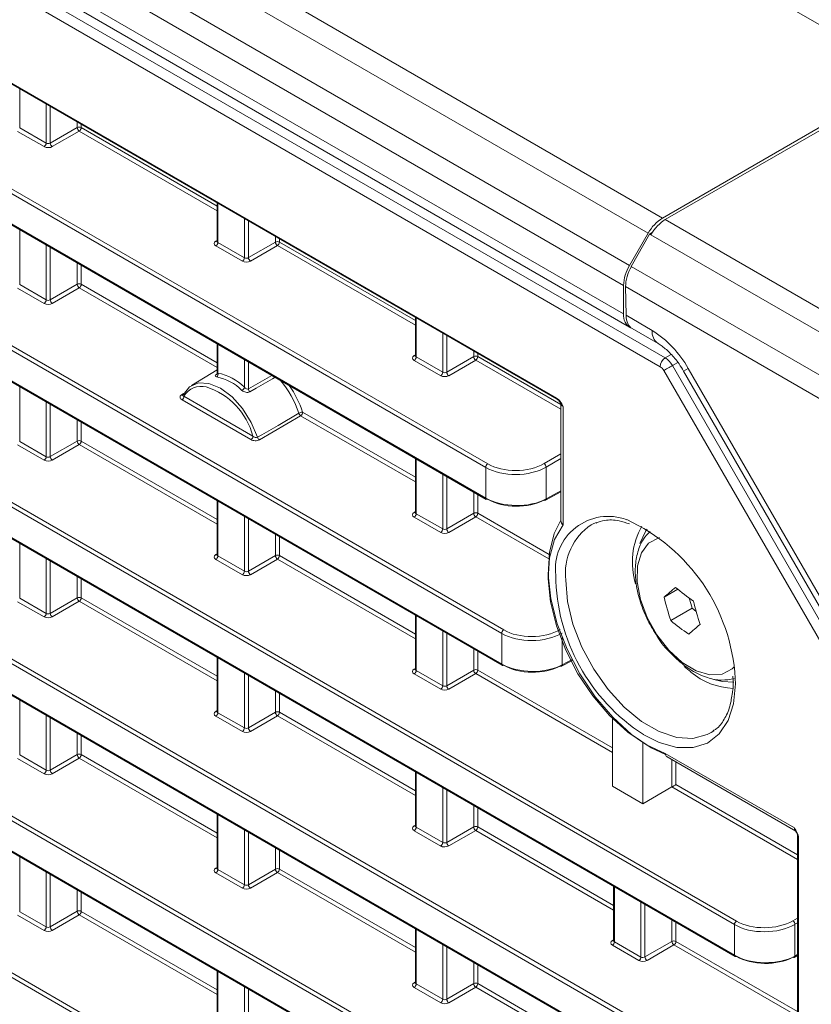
# Model space of a CAD drawing. Header units: millimetres. Extents: x 0 to 1118, y 0 to 864.
# Tile 43 of 156: x 851 to 865, y 270 to 287. Entities that reach past the tile are written whole.
import ezdxf

# ---------------------------------------------------------------- set-up
doc = ezdxf.new("R2010")
doc.units = ezdxf.units.MM

msp = doc.modelspace()

# ---------------------------------------------------------------- linework, layer by layer
at = {"color": 9, "linetype": 'Continuous', "lineweight": 0}
for p, q in [((866.557, 285.645), (771.504, 340.517)), ((862.284, 283.178), (767.231, 338.051)), ((862.034, 282.914), (766.981, 337.787)), ((861.711, 282.354), (766.658, 337.227)), ((861.607, 282.006), (766.555, 336.878)), ((861.607, 281.511), (766.555, 336.384)), ((766.181, 336.252), (862.331, 280.746)), ((862.244, 280.594), (766.095, 336.1)), ((767.896, 333.475), (860.442, 280.049)), ((769.164, 330.907), (859.244, 278.905)), ((859.209, 278.844), (769.129, 330.846)), ((863.535, 270.899), (764.804, 327.895)), ((764.839, 327.956), (863.569, 270.96)), ((764.804, 327.363), (863.535, 270.367)), ((863.535, 268.175), (764.804, 325.171)), ((764.839, 325.232), (863.569, 268.236)), ((764.804, 324.639), (863.535, 267.643)), ((859.487, 275.96), (777.321, 323.393)), ((777.426, 323.413), (859.522, 276.021)), ((777.321, 322.861), (859.487, 275.427)), ((863.535, 265.451), (764.804, 322.447)), ((764.839, 322.508), (863.569, 265.512)), ((764.804, 321.915), (863.535, 264.919)), ((764.839, 319.784), (863.569, 262.788)), ((863.535, 262.727), (764.804, 319.723)), ((793.44, 316.28), (859.209, 278.312)), ((851.106, 285.422), (851.106, 284.744)), ((851.567, 284.478), (851.567, 285.156)), ((851.637, 285.116), (851.637, 284.479)), ((851.106, 284.744), (851.567, 284.478)), ((851.637, 284.479), (852.106, 284.75)), ((852.106, 284.75), (852.106, 284.845)), ((852.176, 284.805), (852.176, 284.75)), ((852.176, 284.75), (854.539, 283.386)), ((851.532, 284.418), (851.071, 284.684)), ((852.141, 284.689), (851.672, 284.418)), ((854.539, 283.305), (852.141, 284.689)), ((854.553, 283.432), (854.553, 282.754)), ((855.014, 282.488), (855.014, 283.166)), ((855.084, 283.126), (855.084, 282.489)), ((862.332, 283.15), (866.836, 280.55)), ((851.106, 282.973), (851.106, 282.02)), ((855.553, 282.76), (855.553, 282.855)), ((862.069, 282.893), (862.091, 282.906)), ((866.588, 280.285), (862.08, 282.887)), ((851.567, 281.754), (851.567, 282.707)), ((851.637, 282.666), (851.637, 281.755)), ((854.517, 282.776), (854.539, 282.789)), ((854.979, 282.428), (854.519, 282.694)), ((854.553, 282.754), (855.014, 282.488)), ((855.084, 282.489), (855.553, 282.76)), ((855.589, 282.699), (855.12, 282.428)), ((857.986, 281.315), (855.589, 282.699)), ((855.623, 282.815), (855.623, 282.76)), ((855.623, 282.76), (857.986, 281.396)), ((852.106, 282.026), (852.106, 282.396)), ((852.176, 282.355), (852.176, 282.026)), ((861.741, 282.336), (866.245, 279.736)), ((851.106, 282.02), (851.567, 281.754)), ((851.637, 281.755), (852.106, 282.026)), ((852.176, 282.026), (854.539, 280.662)), ((866.141, 279.388), (861.642, 281.985)), ((851.532, 281.693), (851.071, 281.959)), ((852.141, 281.965), (851.672, 281.694)), ((854.539, 280.581), (852.141, 281.965)), ((861.65, 281.487), (862.104, 281.225)), ((858, 281.442), (858, 280.764)), ((858.461, 280.498), (858.461, 281.176)), ((858.531, 281.136), (858.531, 280.499)), ((854.553, 280.983), (854.553, 280.482)), ((857.965, 280.786), (857.986, 280.799)), ((859, 280.77), (859, 280.865)), ((859.07, 280.825), (859.07, 280.77)), ((862.331, 280.746), (862.435, 280.808)), ((855.014, 280.236), (855.014, 280.717)), ((855.084, 280.676), (855.084, 280.21)), ((858.427, 280.438), (857.966, 280.704)), ((858, 280.764), (858.461, 280.498)), ((858.531, 280.499), (859, 280.77)), ((859.036, 280.709), (858.567, 280.438)), ((860.517, 279.854), (859.036, 280.709)), ((859.07, 280.77), (860.517, 279.935)), ((862.548, 280.669), (862.456, 280.615)), ((862.456, 280.615), (866.143, 274.228)), ((855.084, 280.21), (855.491, 280.442)), ((865.994, 274.142), (862.306, 280.528)), ((862.729, 280.565), (862.649, 280.519)), ((862.729, 280.565), (866.248, 274.47)), ((851.106, 280.249), (851.106, 279.296)), ((853.92, 280.106), (853.987, 280.146)), ((851.567, 279.03), (851.567, 279.983)), ((851.637, 279.942), (851.637, 279.031)), ((855.127, 279.327), (853.929, 280.019)), ((853.963, 280.08), (855.162, 279.388)), ((856.026, 279.803), (857.986, 278.672)), ((860.554, 279.905), (860.554, 277.845)), ((852.106, 279.302), (852.106, 279.672)), ((852.176, 279.631), (852.176, 279.302)), ((855.991, 279.743), (855.275, 279.324)), ((857.986, 278.591), (855.991, 279.743)), ((851.532, 278.969), (851.071, 279.235)), ((851.106, 279.296), (851.567, 279.03)), ((851.637, 279.031), (852.106, 279.302)), ((852.141, 279.241), (851.672, 278.97)), ((854.539, 277.857), (852.141, 279.241)), ((852.176, 279.302), (854.539, 277.938)), ((860.225, 278.91), (860.517, 279.079)), ((858, 278.993), (858, 278.04)), ((860.517, 278.997), (860.261, 278.849)), ((858.461, 277.774), (858.461, 278.727)), ((859.209, 278.312), (859.209, 278.844)), ((860.261, 278.849), (860.261, 278.297)), ((858.531, 278.686), (858.531, 277.775)), ((859, 278.046), (859, 278.416)), ((860.261, 278.297), (860.517, 278.435)), ((854.553, 278.259), (854.553, 277.306)), ((859.07, 278.375), (859.07, 278.046)), ((857.965, 278.062), (857.986, 278.075)), ((858, 278.04), (858.461, 277.774)), ((858.531, 277.775), (859, 278.046)), ((859.07, 278.046), (860.312, 277.329)), ((855.014, 277.04), (855.014, 277.993)), ((855.084, 277.952), (855.084, 277.041)), ((858.427, 277.713), (857.966, 277.979)), ((859.036, 277.985), (858.567, 277.714)), ((860.304, 277.253), (859.036, 277.985)), ((851.106, 277.525), (851.106, 276.572)), ((855.553, 277.312), (855.553, 277.682)), ((855.623, 277.641), (855.623, 277.312)), ((851.567, 276.306), (851.567, 277.259)), ((851.637, 277.218), (851.637, 276.307)), ((854.517, 277.328), (854.539, 277.341)), ((854.979, 276.979), (854.519, 277.245)), ((854.553, 277.306), (855.014, 277.04)), ((855.084, 277.041), (855.553, 277.312)), ((855.589, 277.251), (855.12, 276.98)), ((857.986, 275.867), (855.589, 277.251)), ((855.623, 277.312), (857.986, 275.948)), ((852.106, 276.578), (852.106, 276.948)), ((852.176, 276.907), (852.176, 276.578)), ((851.532, 276.245), (851.071, 276.511)), ((851.106, 276.572), (851.567, 276.306)), ((851.637, 276.307), (852.106, 276.578)), ((852.141, 276.517), (851.672, 276.246)), ((854.539, 275.133), (852.141, 276.517)), ((852.176, 276.578), (854.539, 275.214)), ((858, 276.269), (858, 275.316)), ((858.461, 275.05), (858.461, 276.003)), ((858.531, 275.962), (858.531, 275.051)), ((859.487, 275.427), (859.487, 275.96)), ((860.539, 275.885), (860.539, 275.412)), ((859, 275.322), (859, 275.692)), ((859.07, 275.651), (859.07, 275.322)), ((854.553, 275.535), (854.553, 274.582)), ((860.539, 275.412), (860.71, 275.505)), ((857.965, 275.338), (857.986, 275.351)), ((858, 275.316), (858.461, 275.05)), ((858.531, 275.051), (859, 275.322)), ((859.07, 275.322), (861.413, 273.969)), ((855.014, 274.316), (855.014, 275.269)), ((855.084, 275.228), (855.084, 274.317)), ((858.427, 274.989), (857.966, 275.255)), ((859.036, 275.261), (858.567, 274.99)), ((861.413, 273.888), (859.036, 275.261)), ((863.548, 275.177), (863.55, 275.082)), ((855.553, 274.588), (855.553, 274.958)), ((851.106, 274.801), (851.106, 273.848)), ((855.623, 274.917), (855.623, 274.588)), ((854.517, 274.604), (854.539, 274.617)), ((851.567, 273.582), (851.567, 274.535)), ((851.637, 274.494), (851.637, 273.583)), ((854.979, 274.255), (854.519, 274.521)), ((854.553, 274.582), (855.014, 274.316)), ((855.084, 274.317), (855.553, 274.588)), ((855.589, 274.527), (855.12, 274.256)), ((857.986, 273.143), (855.589, 274.527)), ((855.623, 274.588), (857.986, 273.224)), ((852.106, 273.854), (852.106, 274.224)), ((852.176, 274.183), (852.176, 273.853)), ((851.532, 273.521), (851.071, 273.787)), ((851.106, 273.848), (851.567, 273.582)), ((851.637, 273.583), (852.106, 273.854)), ((852.141, 273.793), (851.672, 273.522)), ((854.539, 272.409), (852.141, 273.793)), ((852.176, 273.853), (854.539, 272.49)), ((862.331, 273.875), (864.578, 272.578)), ((862.447, 273.291), (862.447, 273.766)), ((862.518, 273.725), (862.518, 273.332)), ((858, 273.545), (858, 272.592)), ((858.461, 272.326), (858.461, 273.279)), ((864.632, 272.03), (862.447, 273.291)), ((862.518, 273.332), (864.632, 272.111)), ((858.531, 273.238), (858.531, 272.327)), ((859, 272.598), (859, 272.968)), ((859.07, 272.927), (859.07, 272.598)), ((854.553, 272.811), (854.553, 271.858)), ((857.965, 272.614), (857.986, 272.627)), ((858, 272.592), (858.461, 272.326)), ((858.531, 272.327), (859, 272.598)), ((859.07, 272.598), (861.433, 271.234)), ((855.014, 271.592), (855.014, 272.545)), ((855.084, 272.504), (855.084, 271.593)), ((858.427, 272.265), (857.966, 272.531)), ((859.036, 272.537), (858.567, 272.266)), ((861.433, 271.153), (859.036, 272.537)), ((864.647, 272.41), (864.647, 229.435)), ((855.553, 271.864), (855.553, 272.234)), ((851.106, 272.077), (851.106, 271.124)), ((855.623, 272.193), (855.623, 271.864)), ((854.517, 271.88), (854.539, 271.893)), ((851.567, 270.858), (851.567, 271.811)), ((851.637, 271.77), (851.637, 270.859)), ((854.979, 271.531), (854.519, 271.797)), ((854.553, 271.858), (855.014, 271.592)), ((855.084, 271.593), (855.553, 271.864)), ((855.589, 271.803), (855.12, 271.532)), ((857.986, 270.419), (855.589, 271.803)), ((855.623, 271.864), (857.986, 270.5)), ((861.448, 271.555), (861.448, 270.602)), ((852.106, 271.13), (852.106, 271.499)), ((852.176, 271.459), (852.176, 271.129)), ((861.908, 270.336), (861.908, 271.289)), ((861.979, 271.248), (861.979, 270.337)), ((851.532, 270.797), (851.071, 271.063)), ((851.106, 271.124), (851.567, 270.858)), ((851.637, 270.859), (852.106, 271.13)), ((852.141, 271.069), (851.672, 270.798)), ((854.539, 269.685), (852.141, 271.069)), ((852.176, 271.129), (854.539, 269.766)), ((862.447, 270.608), (862.447, 270.978)), ((862.518, 270.937), (862.518, 270.608)), ((863.535, 270.367), (863.535, 270.899)), ((864.551, 270.965), (864.632, 271.012)), ((864.632, 270.931), (864.586, 270.904)), ((864.586, 270.904), (864.586, 270.352)), ((858, 270.821), (858, 269.868)), ((858.461, 269.602), (858.461, 270.555)), ((858.531, 270.514), (858.531, 269.603)), ((861.412, 270.624), (861.433, 270.637)), ((861.874, 270.275), (861.413, 270.541)), ((861.448, 270.602), (861.908, 270.336)), ((861.979, 270.337), (862.447, 270.608)), ((862.483, 270.547), (862.014, 270.276)), ((864.632, 269.306), (862.483, 270.547)), ((862.518, 270.608), (864.632, 269.387)), ((864.586, 270.352), (864.632, 270.377)), ((859, 269.874), (859, 270.244)), ((859.07, 270.203), (859.07, 269.874)), ((854.553, 270.087), (854.553, 269.134)), ((857.965, 269.89), (857.986, 269.903)), ((858, 269.868), (858.461, 269.602)), ((858.531, 269.603), (859, 269.874)), ((859.07, 269.874), (861.433, 268.51)), ((855.014, 268.868), (855.014, 269.821)), ((855.084, 269.78), (855.084, 268.869)), ((858.427, 269.541), (857.966, 269.807)), ((859.036, 269.813), (858.567, 269.542)), ((861.433, 268.429), (859.036, 269.813))]:
    msp.add_line(p, q, dxfattribs=at)
at = {"color": 7, "linetype": 'Continuous', "lineweight": 15}
for p, q in [((766.658, 336.155), (861.711, 281.282)), ((767.906, 333.452), (860.453, 280.027)), ((764.814, 327.34), (863.545, 270.344)), ((764.814, 324.616), (863.545, 267.62)), ((777.381, 322.809), (859.498, 275.405)), ((764.814, 321.892), (863.545, 264.896)), ((793.501, 316.228), (859.22, 278.289)), ((862.284, 283.178), (866.557, 285.645)), ((866.548, 285.584), (862.332, 283.15)), ((854.539, 283.441), (854.539, 282.775)), ((861.711, 282.354), (862.034, 282.914)), ((862.059, 282.9), (861.741, 282.336)), ((862.059, 282.9), (862.104, 282.925)), ((862.069, 282.893), (862.059, 282.9)), ((862.08, 282.887), (862.069, 282.893)), ((854.539, 282.776), (854.537, 282.769)), ((861.607, 281.511), (861.607, 282.006)), ((861.65, 281.487), (861.642, 281.985)), ((857.986, 281.451), (857.986, 280.785)), ((861.758, 281.255), (862.207, 280.996)), ((854.539, 280.991), (854.539, 280.48)), ((857.986, 280.786), (857.984, 280.779)), ((854.539, 280.537), (854.091, 280.266)), ((862.649, 280.519), (866.168, 274.424)), ((853.942, 280.102), (853.942, 280.101)), ((860.517, 279.955), (860.517, 277.925)), ((857.986, 279.001), (857.986, 278.061)), ((860.249, 278.274), (860.517, 278.418)), ((854.539, 278.267), (854.539, 277.327)), ((857.986, 278.061), (857.984, 278.055)), ((854.539, 277.327), (854.537, 277.321)), ((862.312, 276.588), (862.55, 276.726)), ((862.746, 276.576), (862.797, 276.396)), ((862.426, 276.182), (862.797, 276.396)), ((862.797, 276.396), (862.868, 276.342)), ((857.986, 276.277), (857.986, 275.337)), ((854.539, 275.543), (854.539, 274.603)), ((860.528, 275.389), (860.717, 275.491)), ((857.986, 275.337), (857.984, 275.331)), ((862.777, 275.289), (862.661, 275.384)), ((863.507, 275.218), (863.513, 275.133)), ((854.539, 274.603), (854.537, 274.597)), ((861.413, 273.306), (861.413, 274.51)), ((863.129, 274.236), (863.176, 274.267)), ((861.943, 274.062), (861.943, 273)), ((862.363, 273.814), (864.603, 272.521)), ((857.986, 273.553), (857.986, 272.613)), ((861.413, 273.306), (861.943, 273)), ((862.447, 273.291), (861.943, 273)), ((854.539, 272.819), (854.539, 271.879)), ((857.986, 272.613), (857.984, 272.607)), ((864.632, 272.43), (864.632, 229.455)), ((854.539, 271.879), (854.537, 271.873)), ((861.433, 271.563), (861.433, 270.623)), ((857.986, 270.829), (857.986, 269.889)), ((861.433, 270.623), (861.432, 270.617)), ((864.575, 270.329), (864.632, 270.36)), ((854.539, 270.095), (854.539, 269.155)), ((857.986, 269.889), (857.984, 269.883))]:
    msp.add_line(p, q, dxfattribs=at)
at = {"color": 9, "linetype": 'Continuous', "lineweight": 0, "flags": 128}
for points in [[(862.306, 280.528), (862.32, 280.536), (862.337, 280.546), (862.355, 280.557), (862.376, 280.568), (862.397, 280.58), (862.417, 280.592), (862.437, 280.604), (862.456, 280.615)], [(855.546, 280.41), (855.503, 280.386), (855.216, 280.221), (855.107, 280.159)], [(855.242, 279.367), (855.314, 279.408), (855.6, 279.575), (855.959, 279.785)], [(860.554, 277.845), (860.408, 277.59), (860.321, 277.274), (860.298, 276.91), (860.338, 276.511), (860.44, 276.092), (860.601, 275.668), (860.814, 275.257), (861.071, 274.873), (861.363, 274.531), (861.678, 274.244), (862.005, 274.023), (862.331, 273.875)], [(862.233, 277.625), (862.218, 277.621), (862.042, 277.529), (861.916, 277.361), (861.847, 277.131), (861.842, 276.854), (861.9, 276.547), (862.016, 276.233), (862.185, 275.933), (862.392, 275.667), (862.626, 275.454)], [(860.6, 276.886), (860.632, 276.513), (860.727, 276.119), (860.882, 275.722), (861.088, 275.339), (861.337, 274.986), (861.619, 274.678), (861.92, 274.43), (862.228, 274.252), (862.53, 274.152), (862.811, 274.135), (863.061, 274.2), (863.129, 274.236)], [(862.626, 275.454), (862.869, 275.307), (863.106, 275.237), (863.319, 275.249), (863.495, 275.342), (863.531, 275.376)], [(863.55, 275.082), (863.518, 274.737), (863.423, 274.444), (863.27, 274.213), (863.064, 274.055), (862.814, 273.976), (862.53, 273.979), (862.224, 274.064), (861.95, 274.202)]]:
    msp.add_lwpolyline(points, dxfattribs=at)
at = {"color": 7, "linetype": 'Continuous', "lineweight": 15, "flags": 128}
for points in [[(853.953, 280.111), (854.061, 280.245), (854.214, 280.311), (854.397, 280.302), (854.598, 280.22), (854.798, 280.071), (854.981, 279.867), (855.134, 279.626), (855.242, 279.367)], [(862.333, 273.853), (862.087, 273.973), (861.747, 274.205), (861.419, 274.504), (861.115, 274.859), (860.846, 275.258), (860.623, 275.685), (860.453, 276.126), (860.343, 276.563), (860.297, 276.98), (860.317, 277.363), (860.401, 277.696), (860.517, 277.925)], [(861.135, 277.889), (861.088, 277.869), (861.045, 277.847)], [(862.015, 277.772), (861.991, 277.739), (861.891, 277.523)], [(863.175, 275.16), (863.32, 275.121), (863.522, 275.111)], [(862.447, 273.291), (862.455, 273.296), (862.464, 273.301), (862.473, 273.306), (862.483, 273.311), (862.492, 273.317), (862.502, 273.322), (862.51, 273.327), (862.518, 273.332)]]:
    msp.add_lwpolyline(points, dxfattribs=at)
at = {"color": 9, "linetype": 'Continuous', "lineweight": 0}
for centre, radius, start, end in [((852.141, 284.681), 0.077, 62.6565, 116.7662), ((852.185, 284.755), 0.0793, 183.5222, 236.4778), ((852.099, 284.753), 0.077, 303.2297, 357.3477), ((851.49, 284.482), 0.077, 303.2297, 357.3477), ((851.716, 284.484), 0.0793, 183.5222, 236.4778), ((854.533, 282.799), 0.0279, 236.5278, 281.5634), ((854.476, 282.758), 0.077, 303.2297, 357.3477), ((855.588, 282.691), 0.077, 62.6565, 116.7662), ((855.632, 282.765), 0.0793, 183.5222, 236.4778), ((855.546, 282.763), 0.077, 303.2297, 357.3477), ((854.937, 282.492), 0.077, 303.2297, 357.3477), ((855.163, 282.494), 0.0793, 183.5222, 236.4778), ((852.141, 281.957), 0.077, 62.6565, 116.7662), ((852.185, 282.031), 0.0793, 183.5222, 236.4778), ((852.099, 282.029), 0.077, 303.2297, 357.3477), ((851.49, 281.758), 0.077, 303.2297, 357.3477), ((851.716, 281.76), 0.0793, 183.5222, 236.4778), ((862.355, 281.2), 0.252, 174.4386, 233.6285), ((861.149, 279.695), 1.803, 28.8556, 58.0453), ((857.98, 280.809), 0.0279, 236.5278, 281.5634), ((859.035, 280.701), 0.077, 62.6565, 116.7662), ((857.924, 280.768), 0.077, 303.2297, 357.3477), ((859.079, 280.775), 0.0793, 183.5222, 236.4778), ((858.993, 280.773), 0.077, 303.2297, 357.3477), ((862.436, 280.585), 0.193, 123.2297, 177.3477), ((854.495, 280.466), 0.0604, 305.9949, 15.9348), ((858.384, 280.502), 0.077, 303.2297, 357.3477), ((858.611, 280.504), 0.0793, 183.5222, 236.4778), ((853.936, 280.129), 0.0278, 236.2774, 281.5694), ((854.264, 279.904), 0.349, 75.5856, 149.5916), ((854.915, 280.273), 0.106, 301.2937, 339.586), ((855.164, 280.215), 0.0802, 183.467, 223.9881), ((853.886, 280.084), 0.077, 303.2297, 357.3477), ((860.467, 280.047), 0.0245, 173.623, 236.4822), ((856.031, 279.657), 0.146, 91.9326, 119.4188), ((856.035, 279.809), 0.0798, 197.8928, 236.6473), ((855.949, 279.807), 0.077, 303.2297, 357.3477), ((852.141, 279.233), 0.077, 62.6565, 116.7662), ((852.185, 279.307), 0.0793, 183.5222, 236.4778), ((852.099, 279.305), 0.077, 303.2297, 357.3477), ((855.085, 279.392), 0.077, 303.2297, 357.3477), ((855.319, 279.391), 0.0799, 197.5536, 236.6252), ((851.49, 279.034), 0.077, 303.2297, 357.3477), ((851.716, 279.036), 0.0793, 183.5222, 236.4778), ((859.286, 278.841), 0.077, 123.2297, 177.3477), ((860.181, 278.844), 0.0793, 3.5222, 56.4778), ((859.233, 278.309), 0.024, 172.814, 235.8738), ((860.236, 278.294), 0.0244, 302.6721, 6.5147), ((857.98, 278.085), 0.0279, 236.5278, 281.5634), ((857.924, 278.044), 0.077, 303.2297, 357.3477), ((859.035, 277.977), 0.077, 62.6565, 116.7662), ((859.079, 278.051), 0.0793, 183.5222, 236.4778), ((858.993, 278.049), 0.077, 303.2297, 357.3477), ((861.341, 277.074), 0.92, 69.5119, 186.4599), ((858.384, 277.778), 0.077, 303.2297, 357.3477), ((858.611, 277.78), 0.0793, 183.5222, 236.4778), ((861.626, 276.995), 1.032, 124.2809, 186.0806), ((854.533, 277.351), 0.0279, 236.5278, 281.5634), ((854.476, 277.31), 0.077, 303.2297, 357.3477), ((855.588, 277.243), 0.077, 62.6565, 116.7662), ((855.632, 277.317), 0.0793, 183.5222, 236.4778), ((855.546, 277.315), 0.077, 303.2297, 357.3477), ((854.937, 277.044), 0.077, 303.2297, 357.3477), ((855.163, 277.046), 0.0793, 183.5222, 236.4778), ((852.141, 276.509), 0.077, 62.6565, 116.7662), ((852.185, 276.583), 0.0793, 183.5222, 236.4778), ((852.099, 276.581), 0.077, 303.2297, 357.3477), ((851.49, 276.31), 0.077, 303.2297, 357.3477), ((851.716, 276.312), 0.0793, 183.5222, 236.4778), ((859.564, 275.956), 0.077, 123.2297, 177.3477), ((857.98, 275.361), 0.0279, 236.5278, 281.5634), ((857.924, 275.32), 0.077, 303.2297, 357.3477), ((859.035, 275.253), 0.077, 62.6565, 116.7662), ((859.079, 275.327), 0.0793, 183.5222, 236.4778), ((858.993, 275.325), 0.077, 303.2297, 357.3477), ((859.511, 275.424), 0.024, 172.814, 235.8738), ((860.514, 275.41), 0.0244, 302.6721, 6.5147), ((858.384, 275.054), 0.077, 303.2297, 357.3477), ((858.611, 275.056), 0.0793, 183.5222, 236.4778), ((854.533, 274.627), 0.0279, 236.5278, 281.5634), ((854.476, 274.586), 0.077, 303.2297, 357.3477), ((855.588, 274.519), 0.077, 62.6565, 116.7662), ((855.632, 274.593), 0.0793, 183.5222, 236.4778), ((855.546, 274.591), 0.077, 303.2297, 357.3477), ((854.937, 274.32), 0.077, 303.2297, 357.3477), ((855.163, 274.322), 0.0793, 183.5222, 236.4778), ((852.141, 273.785), 0.077, 62.6565, 116.7662), ((852.185, 273.859), 0.0793, 183.5222, 236.4778), ((852.099, 273.857), 0.077, 303.2297, 357.3477), ((851.49, 273.586), 0.077, 303.2297, 357.3477), ((851.716, 273.588), 0.0793, 183.5222, 236.4778), ((857.98, 272.637), 0.0279, 236.5278, 281.5634), ((857.924, 272.596), 0.077, 303.2297, 357.3477), ((859.035, 272.529), 0.077, 62.6565, 116.7662), ((859.079, 272.603), 0.0793, 183.5222, 236.4778), ((858.993, 272.601), 0.077, 303.2297, 357.3477), ((864.657, 272.432), 0.0246, 184.1832, 246.3224), ((858.384, 272.33), 0.077, 303.2297, 357.3477), ((858.611, 272.332), 0.0793, 183.5222, 236.4778), ((854.533, 271.903), 0.0279, 236.5278, 281.5634), ((854.476, 271.862), 0.077, 303.2297, 357.3477), ((855.588, 271.795), 0.077, 62.6565, 116.7662), ((855.632, 271.869), 0.0793, 183.5222, 236.4778), ((855.546, 271.867), 0.077, 303.2297, 357.3477), ((854.937, 271.596), 0.077, 303.2297, 357.3477), ((855.163, 271.598), 0.0793, 183.5222, 236.4778), ((852.141, 271.061), 0.077, 62.6565, 116.7662), ((852.185, 271.135), 0.0793, 183.5222, 236.4778), ((852.099, 271.133), 0.077, 303.2297, 357.3477), ((851.49, 270.862), 0.077, 303.2297, 357.3477), ((851.716, 270.864), 0.0793, 183.5222, 236.4778), ((863.612, 270.896), 0.077, 123.2297, 177.3477), ((864.507, 270.899), 0.0793, 3.5222, 56.4778), ((861.427, 270.647), 0.0279, 236.5278, 281.5634), ((861.371, 270.606), 0.077, 303.2297, 357.3477), ((862.482, 270.539), 0.077, 62.6565, 116.7662), ((862.527, 270.613), 0.0793, 183.5222, 236.4778), ((862.441, 270.611), 0.077, 303.2297, 357.3477), ((861.832, 270.34), 0.077, 303.2297, 357.3477), ((862.058, 270.342), 0.0793, 183.5222, 236.4778), ((863.559, 270.364), 0.0247, 173.763, 234.9248), ((864.561, 270.349), 0.0251, 303.6566, 5.5302), ((857.98, 269.913), 0.0279, 236.5278, 281.5634), ((857.924, 269.872), 0.077, 303.2297, 357.3477), ((859.035, 269.805), 0.077, 62.6565, 116.7662), ((859.079, 269.879), 0.0793, 183.5222, 236.4778), ((858.993, 269.877), 0.077, 303.2297, 357.3477), ((858.384, 269.606), 0.077, 303.2297, 357.3477), ((858.611, 269.608), 0.0793, 183.5222, 236.4778)]:
    msp.add_arc(centre, radius, start, end, dxfattribs=at)
at = {"color": 7, "linetype": 'Continuous', "lineweight": 15}
for centre, radius, start, end in [((862.666, 282.566), 0.721, 121.9547, 151.1444), ((862.328, 281.981), 0.721, 148.8563, 178.0435), ((861.843, 281.482), 0.238, 173.0196, 242.956), ((854.363, 279.573), 0.93, 45.5715, 78.2144), ((854.35, 279.55), 0.886, 45.5715, 78.2144), ((854.321, 279.243), 1.725, 18.2967, 40.1847), ((854.308, 279.235), 1.809, 18.2962, 34.7397), ((853.974, 279.071), 1.23, 14.9561, 72.1367), ((859.23, 278.312), 0.0248, 245.3602, 304.6041), ((860.24, 278.296), 0.0247, 233.6019, 292.9652), ((860.309, 274.989), 3.244, 3.3255, 65.3326), ((863.061, 277.195), 1.301, 151.043, 196.6542), ((863.771, 277.007), 3.345, 180.6267, 237.0204), ((868.1, 270.055), 8.729, 129.8222, 131.5378), ((865.05, 279.794), 3.958, 230.0794, 235.7551), ((866.572, 277.568), 4.371, 192.9507, 198.4906), ((867.083, 277.502), 4.371, 192.9507, 198.4906), ((864.966, 279.217), 3.958, 230.0794, 235.7551), ((868.527, 269.412), 8.729, 129.8222, 131.5378), ((859.508, 275.427), 0.0248, 245.3602, 304.6041), ((860.518, 275.412), 0.0247, 233.6019, 292.9652), ((863.552, 276.201), 1.197, 229.6665, 268.06), ((863.555, 270.367), 0.0248, 245.3602, 304.6041), ((864.565, 270.351), 0.0247, 233.6019, 292.9652)]:
    msp.add_arc(centre, radius, start, end, dxfattribs=at)
at = {"color": 9, "linetype": 'Continuous', "lineweight": 0}
for centre, major_axis, ratio, start_param, end_param in [((851.603, 284.46), (0.1, 0.0015), 0.587275, 3.917956, 5.471299), ((851.602, 284.5), (0.05, 0.0016), 0.597067, 3.908285, 5.461628), ((854.589, 282.736), (0.1, 0.0015), 0.587275, 2.364613, 3.917956), ((854.589, 282.776), (0.05, 0.0016), 0.597067, 3.122887, 3.908285), ((855.05, 282.51), (0.05, 0.0016), 0.597067, 3.908285, 5.461628), ((855.05, 282.47), (0.1, 0.0015), 0.587275, 3.917956, 5.471299), ((851.603, 281.736), (0.1, 0.0015), 0.587275, 3.917956, 5.471299), ((851.602, 281.776), (0.05, 0.0016), 0.597067, 3.908285, 5.461628), ((858.036, 280.746), (0.1, 0.0015), 0.587275, 2.364613, 3.917956), ((858.036, 280.786), (0.05, 0.0016), 0.597067, 3.122887, 3.908285), ((862.332, 280.543), (-0.126, 0.216), 0.57025, 4.710039, 5.495311), ((858.497, 280.48), (0.1, 0.0015), 0.587275, 3.917956, 5.471299), ((858.497, 280.52), (0.05, 0.0016), 0.597067, 3.908285, 5.461628), ((862.244, 280.492), (-0.062, 0.108), 0.577454, 4.71266, 5.497932), ((860.642, 279.954), (0.125, -0.003), 0.563014, 3.155623, 3.938622), ((851.603, 279.012), (0.1, 0.0015), 0.587275, 3.917956, 5.471299), ((851.602, 279.052), (0.05, 0.0016), 0.597067, 3.908285, 5.461628), ((859.739, 279.201), (0.7, 0.011), 0.587275, 3.917956, 5.471299), ((859.74, 279.16), (0.75, 0.011), 0.586615, 3.918577, 5.471921), ((858.036, 278.022), (0.1, 0.0015), 0.587275, 2.364613, 3.917956), ((858.036, 278.062), (0.05, 0.0016), 0.597067, 3.122887, 3.908285), ((858.497, 277.756), (0.1, 0.0015), 0.587275, 3.917956, 5.471299), ((858.497, 277.796), (0.05, 0.0016), 0.597067, 3.908285, 5.461628), ((854.589, 277.288), (0.1, 0.0015), 0.587275, 2.364613, 3.917956), ((854.589, 277.328), (0.05, 0.0016), 0.597067, 3.122887, 3.908285), ((855.05, 277.062), (0.05, 0.0016), 0.597067, 3.908285, 5.461628), ((855.05, 277.022), (0.1, 0.0015), 0.587275, 3.917956, 5.471299), ((851.603, 276.288), (0.1, 0.0015), 0.587275, 3.917956, 5.471299), ((851.602, 276.328), (0.05, 0.0016), 0.597067, 3.908285, 5.461628), ((860.017, 276.316), (0.7, 0.011), 0.587275, 3.917956, 5.471299), ((860.018, 276.276), (0.75, 0.011), 0.586615, 3.918577, 5.471921), ((858.036, 275.298), (0.1, 0.0015), 0.587275, 2.364613, 3.917956), ((858.036, 275.338), (0.05, 0.0016), 0.597067, 3.122887, 3.908285), ((858.497, 275.032), (0.1, 0.0015), 0.587275, 3.917956, 5.471299), ((858.497, 275.072), (0.05, 0.0016), 0.597067, 3.908285, 5.461628), ((854.589, 274.564), (0.1, 0.0015), 0.587275, 2.364613, 3.917956), ((854.589, 274.604), (0.05, 0.0016), 0.597067, 3.122887, 3.908285), ((855.05, 274.338), (0.05, 0.0016), 0.597067, 3.908285, 5.461628), ((855.05, 274.298), (0.1, 0.0015), 0.587275, 3.917956, 5.471299), ((851.603, 273.563), (0.1, 0.0015), 0.587275, 3.917956, 5.471299), ((851.602, 273.604), (0.05, 0.0016), 0.597067, 3.908285, 5.461628), ((858.036, 272.574), (0.1, 0.0015), 0.587275, 2.364613, 3.917956), ((858.036, 272.614), (0.05, 0.0016), 0.597067, 3.122887, 3.908285), ((864.664, 272.631), (0.06, 0.11), 0.563108, 2.34448, 3.130455), ((858.497, 272.308), (0.1, 0.0015), 0.587275, 3.917956, 5.471299), ((858.497, 272.348), (0.05, 0.0016), 0.597067, 3.908285, 5.461628), ((854.589, 271.84), (0.1, 0.0015), 0.587275, 2.364613, 3.917956), ((854.589, 271.88), (0.05, 0.0016), 0.597067, 3.122887, 3.908285), ((855.05, 271.614), (0.05, 0.0016), 0.597067, 3.908285, 5.461628), ((855.05, 271.573), (0.1, 0.0015), 0.587275, 3.917956, 5.471299), ((851.602, 270.88), (0.05, 0.0016), 0.597067, 3.908285, 5.461628), ((864.065, 271.215), (0.75, 0.011), 0.586615, 3.918577, 5.471921), ((864.064, 271.256), (0.7, 0.011), 0.587275, 3.917956, 5.471299), ((851.603, 270.839), (0.1, 0.0015), 0.587275, 3.917956, 5.471299), ((861.484, 270.584), (0.1, 0.0015), 0.587275, 2.364613, 3.917956), ((861.483, 270.624), (0.05, 0.0016), 0.597067, 3.122887, 3.908285), ((861.944, 270.358), (0.05, 0.0016), 0.597067, 3.908285, 5.461628), ((861.944, 270.318), (0.1, 0.0015), 0.587275, 3.917956, 5.471299), ((858.036, 269.85), (0.1, 0.0015), 0.587275, 2.364613, 3.917956), ((858.036, 269.89), (0.05, 0.0016), 0.597067, 3.122887, 3.908285), ((858.497, 269.583), (0.1, 0.0015), 0.587275, 3.917956, 5.471299), ((858.497, 269.624), (0.05, 0.0016), 0.597067, 3.908285, 5.461628)]:
    msp.add_ellipse(centre, major_axis=major_axis, ratio=ratio, start_param=start_param, end_param=end_param, dxfattribs=at)
at = {"color": 7, "linetype": 'Continuous', "lineweight": 15}
for centre, major_axis, ratio, start_param, end_param in [((862.326, 282.746), (0.256, 0.429), 0.56722, 0.793746, 1.579144), ((861.996, 282.19), (0.243, 0.437), 0.587367, 1.561677, 2.347075), ((862.003, 281.691), (0.243, 0.437), 0.587367, 2.347075, 3.132555), ((859.74, 278.608), (0.75, -0.01), 0.567807, 3.934873, 5.488216), ((859.739, 278.567), (0.7, -0.01), 0.567125, 3.935417, 5.48876), ((860.018, 275.724), (0.75, -0.01), 0.567807, 3.934873, 5.488216), ((860.017, 275.682), (0.7, -0.01), 0.567125, 3.935417, 5.48876), ((864.065, 270.663), (0.75, -0.01), 0.567807, 3.934873, 5.488216), ((864.064, 270.622), (0.7, -0.01), 0.567125, 3.935417, 5.48876)]:
    msp.add_ellipse(centre, major_axis=major_axis, ratio=ratio, start_param=start_param, end_param=end_param, dxfattribs=at)
for points, knots in [([(862.207, 280.996), (862.23, 280.981), (862.298, 280.939), (862.428, 280.825), (862.556, 280.671), (862.624, 280.561), (862.649, 280.519)], [0, 0, 0, 0, 0.164484, 0.478919, 0.804064, 1, 1, 1, 1]), ([(854.538, 280.48), (854.538, 280.478), (854.539, 280.472), (854.536, 280.464), (854.532, 280.459), (854.533, 280.46), (854.533, 280.46)], [0, 0, 0, 0, 0.130901, 0.588131, 0.886553, 1, 1, 1, 1]), ([(853.942, 280.102), (853.944, 280.103), (853.945, 280.106), (853.949, 280.109), (853.951, 280.11), (853.953, 280.111)], [0, 0, 0, 0, 0.5674, 0.745625, 1, 1, 1, 1]), ([(860.453, 280.026), (860.455, 280.025), (860.46, 280.022), (860.474, 280.01), (860.494, 279.988), (860.51, 279.965), (860.518, 279.95), (860.519, 279.948)], [0, 0, 0, 0, 0.077937, 0.284043, 0.55626, 0.936282, 1, 1, 1, 1]), ([(861.128, 277.877), (861.177, 277.894), (861.294, 277.937), (861.493, 277.933), (861.648, 277.883), (861.709, 277.863)], [0, 0, 0, 0, 0.298734, 0.72364, 1, 1, 1, 1]), ([(862.07, 277.732), (862.028, 277.689), (861.931, 277.589), (861.846, 277.375), (861.802, 277.114), (861.817, 276.817), (861.892, 276.501), (862.016, 276.187), (862.134, 275.998), (862.192, 275.907)], [0, 0, 0, 0, 0.107284, 0.244369, 0.38909, 0.541865, 0.697969, 0.853728, 1, 1, 1, 1]), ([(862.192, 275.907), (862.195, 275.901), (862.256, 275.796), (862.411, 275.617), (862.573, 275.478), (862.653, 275.409)], [0, 0, 0, 0, 0.0286084, 0.5151529, 1, 1, 1, 1]), ([(862.653, 275.409), (862.699, 275.377), (862.832, 275.283), (863.052, 275.184), (863.304, 275.134), (863.457, 275.16), (863.53, 275.173)], [0, 0, 0, 0, 0.163769, 0.474522, 0.748368, 1, 1, 1, 1]), ([(863.513, 275.133), (863.514, 275.077), (863.514, 275.006), (863.502, 274.945), (863.499, 274.933)], [0, 0, 0, 0, 0.7945454, 1, 1, 1, 1]), ([(863.499, 274.933), (863.487, 274.85), (863.461, 274.67), (863.359, 274.46), (863.259, 274.321), (863.183, 274.278), (863.166, 274.269)], [0, 0, 0, 0, 0.273682, 0.59042, 0.910566, 1, 1, 1, 1]), ([(862.364, 273.815), (862.359, 273.819), (862.346, 273.827), (862.336, 273.849), (862.332, 273.867), (862.331, 273.874), (862.331, 273.875)], [0, 0, 0, 0, 0.3049, 0.733527, 0.974773, 1, 1, 1, 1]), ([(864.597, 272.528), (864.607, 272.51), (864.622, 272.482), (864.632, 272.447), (864.632, 272.435), (864.632, 272.431)], [0, 0, 0, 0, 0.526186, 0.834071, 1, 1, 1, 1])]:
    msp.add_open_spline(points, degree=3, knots=knots, dxfattribs=at)
at = {"color": 9, "linetype": 'Continuous', "lineweight": 0}
for points, knots in [([(854.533, 280.464), (854.514, 280.453), (854.504, 280.442), (854.504, 280.426), (854.513, 280.42), (854.531, 280.417)], [0, 0, 0, 0, 0.5, 0.5, 1, 1, 1, 1]), ([(854.553, 280.482), (854.55, 280.482), (854.542, 280.48), (854.538, 280.479), (854.539, 280.48), (854.539, 280.48)], [0, 0, 0, 0, 0.465848, 0.9255385, 1, 1, 1, 1]), ([(853.92, 280.106), (853.901, 280.094), (853.892, 280.078), (853.896, 280.045), (853.909, 280.031), (853.929, 280.019)], [0, 0, 0, 0, 0.5, 0.5, 1, 1, 1, 1]), ([(853.963, 280.08), (853.958, 280.082), (853.948, 280.084), (853.941, 280.092), (853.939, 280.098), (853.942, 280.101), (853.942, 280.102)], [0, 0, 0, 0, 0.356691, 0.692903, 0.978793, 1, 1, 1, 1]), ([(854.97, 280.183), (854.988, 280.167), (855.012, 280.155), (855.062, 280.145), (855.088, 280.148), (855.107, 280.159)], [0, 0, 0, 0, 0.5, 0.5, 1, 1, 1, 1]), ([(855.084, 280.21), (855.074, 280.204), (855.06, 280.205), (855.035, 280.216), (855.023, 280.225), (855.014, 280.236)], [0, 0, 0, 0, 0.5, 0.5, 1, 1, 1, 1]), ([(860.442, 280.049), (860.465, 280.036), (860.487, 280.013), (860.524, 279.962), (860.539, 279.933), (860.554, 279.905)], [0, 0, 0, 0, 0.5, 0.5, 1, 1, 1, 1]), ([(860.521, 279.949), (860.526, 279.94), (860.535, 279.925), (860.548, 279.911), (860.553, 279.905), (860.554, 279.905)], [0, 0, 0, 0, 0.595192, 0.981426, 1, 1, 1, 1]), ([(855.127, 279.327), (855.147, 279.316), (855.173, 279.309), (855.227, 279.307), (855.255, 279.312), (855.275, 279.324)], [0, 0, 0, 0, 0.5, 0.5, 1, 1, 1, 1]), ([(855.242, 279.367), (855.231, 279.36), (855.215, 279.36), (855.185, 279.37), (855.173, 279.378), (855.162, 279.388)], [0, 0, 0, 0, 0.5, 0.5, 1, 1, 1, 1]), ([(860.554, 277.845), (860.553, 277.846), (860.542, 277.854), (860.524, 277.874), (860.514, 277.9), (860.512, 277.919), (860.516, 277.927), (860.517, 277.929)], [0, 0, 0, 0, 0.015524, 0.365755, 0.718444, 0.895237, 1, 1, 1, 1]), ([(860.518, 277.925), (860.517, 277.922), (860.517, 277.908), (860.526, 277.88), (860.543, 277.857), (860.553, 277.846), (860.554, 277.845)], [0, 0, 0, 0, 0.095485, 0.539643, 0.980471, 1, 1, 1, 1]), ([(864.647, 272.41), (864.647, 272.436), (864.638, 272.466), (864.612, 272.524), (864.594, 272.552), (864.578, 272.578)], [0, 0, 0, 0, 0.5, 0.5, 1, 1, 1, 1]), ([(864.599, 272.529), (864.594, 272.538), (864.585, 272.552), (864.58, 272.57), (864.578, 272.578), (864.578, 272.578)], [0, 0, 0, 0, 0.5868888, 0.981045, 1, 1, 1, 1])]:
    msp.add_open_spline(points, degree=3, knots=knots, dxfattribs=at)

doc.saveas('drawing.dxf')
